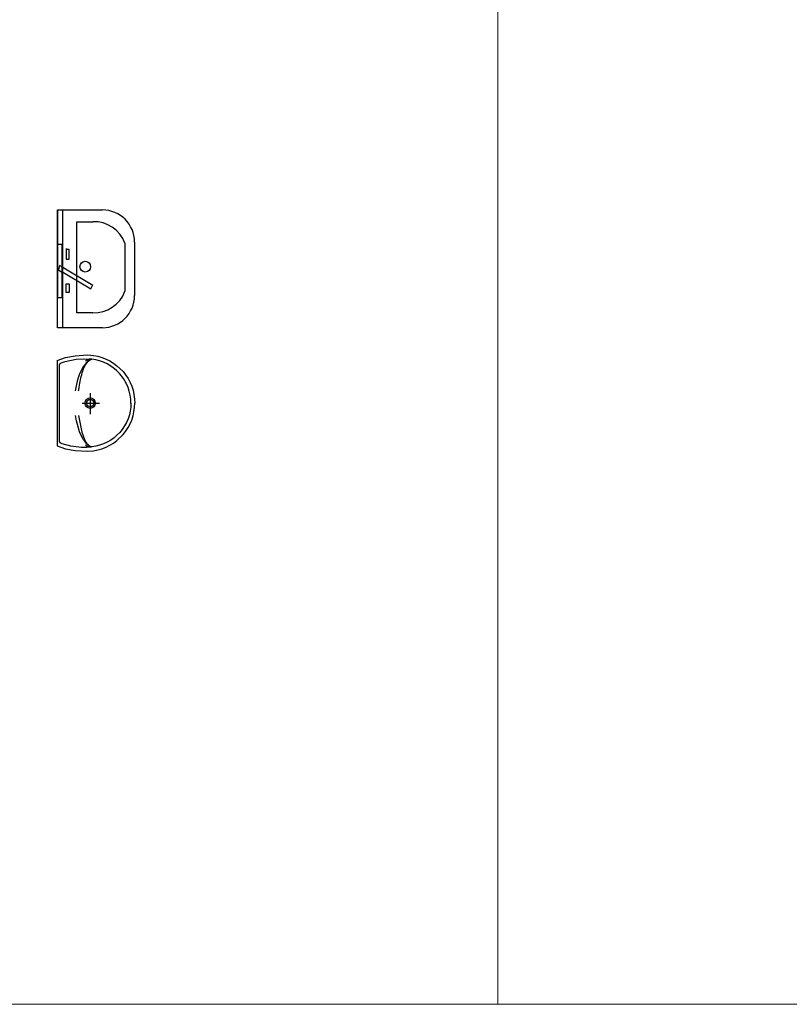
# Model space of a CAD drawing. Header units: metres. Extents: x 6502846 to 6512378, y 5892705 to 5896166.
# Tile 20 of 73: x 6503895.41 to 6503899, y 5894684.29 to 5894688.88. Entities that reach past the tile are written whole.
import ezdxf

# ---------------------------------------------------------------- set-up
doc = ezdxf.new("R2010")
doc.units = ezdxf.units.M
doc.header["$MEASUREMENT"] = 0
doc.layers.get('0').update_dxf_attribs({"color": 2})
doc.layers.add('_tabelki_ramki_cienkie', color=251, linetype='Continuous', lineweight=5)
doc.layers.add('A_wyposażenie_sanitarne', color=131, linetype='Continuous')

# ---------------------------------------------------------------- blocks, each defined once
blk = doc.blocks.new('A$C13424FAD')
for p, q in [((150, 360), (400, 360)), ((155, 315), (380, 315)), ((0, 0), (0, 210)), ((550, 210), (550, 0)), ((55, 90), (55, 165)), ((270.6, 30.5), (350.6, 165.5)), ((287.8, 20.2), (367.8, 155.2)), ((367.8, 155.2), (350, 165)), ((480, 165), (480, 90)), ((480, 90), (55, 90)), ((185, 55), (185, 40)), ((230, 55), (185, 55)), ((230, 40), (230, 55)), ((345, 55), (385, 55)), ((345, 40), (345, 55)), ((385, 55), (385, 40)), ((550, 25), (0, 25)), ((0, 0), (400, 0)), ((550, 0), (0, 0)), ((550, 0), (0, 0)), ((160, 20), (410, 20)), ((160, 0), (160, 20)), ((410, 0), (160, 0)), ((180, 40), (230, 40)), ((270.6, 30.5), (260, 10)), ((260, 10), (280, 5)), ((280, 5), (290, 20)), ((385, 40), (345, 40)), ((350, 0), (410, 0)), ((410, 20), (410, 0))]:
    blk.add_line(p, q)
blk.add_circle((265, 130), 25)
for centre, radius, start, end in [((150, 210), 150, 90, 180), ((400, 210), 150, 0, 90), ((208.2, 171.2), 153.3, 110.3083, 182.3116), ((326.8, 171.2), 153.3, 357.6884, 69.6917)]:
    blk.add_arc(centre, radius, start, end)
blk = doc.blocks.new('A$C33894C19')
at = {"ltscale": 10}
for p, q in [((363, 424), (363, 25.9)), ((208.2, 272.2), (208.2, 173.6)), ((246.2, 225), (164.1, 225))]:
    blk.add_line(p, q, dxfattribs=at)
for points in [[(192.1, 447.5), (172.4, 443.7), (153.1, 438.1), (134.2, 430.8), (116.2, 421.9), (99.1, 411.4), (83, 399.4), (54.8, 372.1), (42.6, 356.7), (31.3, 339.4), (22, 322), (14.3, 303.8), (8.1, 284.7), (3.6, 265.1), (0.8, 244), (0, 224.9)], [(17.6, 224.9), (18.5, 243.9), (21.1, 262.7), (25.5, 281.1), (31, 297.8), (38.5, 315.2), (52.4, 339.2), (70.3, 362.3), (85.3, 377.3), (101.6, 390.7), (129, 407.7), (146.1, 415.6), (164.1, 421.9), (182.3, 426.6), (200.9, 429.5)], [(363, 424), (323, 437.6), (279, 446.3), (220.2, 449.9), (192.1, 447.5)], [(352.2, 52.6), (352.2, 397.3), (352, 401.7), (351.7, 403.6), (351.3, 405.3), (350.7, 406.8), (349.9, 408.1), (348.8, 409.3), (347.5, 410.5), (345.9, 411.5), (344, 412.5), (324.4, 418.8), (273.3, 429.6), (239.1, 432.1), (200.9, 429.5)], [(200.9, 429.5), (205.1, 429.9), (209.2, 429.9), (213.1, 429.5), (216.8, 428.5), (220.3, 427.2), (223.6, 425.4), (226.7, 423.2), (229.7, 420.5)], [(192.1, 2.4), (172.4, 6.2), (153.1, 11.8), (134.2, 19.1), (116.2, 28), (99.1, 38.5), (83, 50.5), (54.8, 77.8), (42.6, 93.2), (31.3, 110.5), (22, 127.9), (14.3, 146.1), (8.1, 165.2), (3.6, 184.8), (0.8, 205.9), (0, 224.9)], [(17.6, 224.9), (18.6, 205.4), (21, 187.8), (25.2, 169.6), (31.1, 151.7), (38.5, 134.8), (47.4, 118.5), (58.2, 102.4), (69.9, 88), (82.9, 74.7), (96.9, 62.8), (112.4, 51.8), (128.8, 42.3), (146, 34.4), (163.9, 28), (182.2, 23.4), (200.9, 20.4)], [(262.3, 167.4), (246.9, 89.7), (234.9, 55.3), (228.2, 42.6), (224.6, 37.4), (220.9, 32.9), (217.2, 29.2), (213.1, 25.9)], [(200.9, 20.4), (223.9, 18.1), (248, 18), (297.8, 24.5), (339, 35.4), (344.9, 37.9), (346.9, 39), (348.6, 40.3), (349.8, 41.6), (350.3, 42.4), (350.7, 43.1), (351.4, 44.8), (351.9, 46.9), (352.2, 52.6)], [(363, 25.9), (323, 12.3), (279, 3.6), (220.2, 0), (192.1, 2.4)], [(201, 20.4), (205.2, 20), (209.2, 20), (213.1, 20.5), (217, 21.4), (220.4, 22.7), (223.6, 24.5), (226.8, 26.8), (229.7, 29.4)]]:
    blk.add_lwpolyline(points, dxfattribs=at)
for points in [[(213.1, 424, 0.029123), (209.4, 426.3, 0.067666), (200.9, 429.5)], [(262.3, 282.5, 0.008032), (259.7, 299.9, 0.01241), (253, 334.8), (251.5, 341.4, 0.021641), (242.8, 373.9, 0.014658), (238.7, 385.8), (230.4, 403.5), (225.9, 410.6), (219.2, 418.8), (217.2, 420.7), (213.1, 424)], [(213.1, 424, -0.068347), (220.2, 419.3, -0.029498), (223.7, 415.8)], [(276, 282.5), (265.4, 334.7), (257.4, 358.7), (243.9, 388, 0.021569), (236.8, 399.7, 0.031933), (228, 411.3), (225.3, 414.2), (223.7, 415.8)], [(213.1, 25.9, 0.068347), (220.2, 30.6, 0.029527), (223.7, 34.1), (225.3, 35.7), (228, 38.6, 0.031933), (236.8, 50.2, 0.021569), (243.9, 61.9), (257.4, 91.2), (271.9, 142), (276, 167.4)]]:
    blk.add_lwpolyline(points, format="xyb", dxfattribs=at)
for centre, radius, start, end in [((208.2, 224.9), 24.4, 0, 180), ((208.2, 225), 16.9, 359.9884, 179.9918), ((208.2, 224.9), 24.4, 180, 270), ((208.2, 225), 16.9, 179.9884, 359.9918), ((208.2, 224.9), 24.4, 270, 360), ((193, 54.2), 34.7, 283.2097, 305.4581)]:
    blk.add_arc(centre, radius, start, end, dxfattribs=at)

msp = doc.modelspace()

# ---------------------------------------------------------------- linework, layer by layer
at = {"layer": '_tabelki_ramki_cienkie'}
for points in [[(6503897.6426, 5894696.9615), (6503897.6426, 5894684.2854)], [(6503916.205, 5894684.2854), (6503795.4374, 5894684.2854)]]:
    msp.add_lwpolyline(points, dxfattribs=at)

# ---------------------------------------------------------------- block references
at = {"layer": 'A_wyposażenie_sanitarne', "xscale": 0.001, "yscale": 0.001, "zscale": 0.001, "rotation": 270}
msp.add_blockref('A$C13424FAD', (6503895.585, 5894687.9936), dxfattribs=at)
at = {"layer": 'A_wyposażenie_sanitarne', "xscale": -0.001000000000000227, "yscale": 0.001, "zscale": 0.001}
msp.add_blockref('A$C33894C19', (6503895.946, 5894686.8667), dxfattribs=at)

doc.saveas('drawing.dxf')
